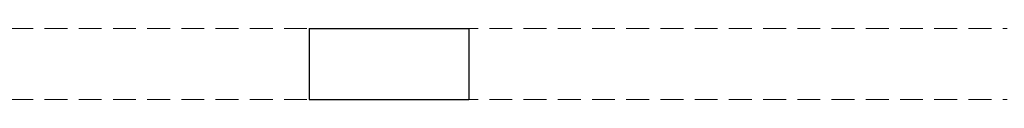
# Model space of a CAD drawing. Extents: x -438200 to -357500, y 15000 to 163871.
# Tile 41 of 148: x -426184 to -421868, y 72159 to 72469. Entities that reach past the tile are written whole.
import ezdxf

# ---------------------------------------------------------------- set-up
doc = ezdxf.new("R2010")
doc.units = 0
doc.header["$MEASUREMENT"] = 0
doc.linetypes.add('Krawędzie ukryte', pattern=[150, 100, -50])
doc.layers.add('#podkład', color=252, linetype='Continuous')
doc.layers.add('INWENT.ŚCIANY_Nr_Pióra__1', color=252, linetype='Continuous', lineweight=25)
doc.layers.add('Istniejące stropy_Nr_Pióra__5', color=252, linetype='Continuous', lineweight=13)

# ---------------------------------------------------------------- blocks, each defined once
blk = doc.blocks.new('piętro')
at = {"layer": 'INWENT.ŚCIANY_Nr_Pióra__1', "color": 252, "linetype": 'Continuous'}
for p, q in [((-424914.9, 54634.3), (-424914.9, 54324.3)), ((-424914.9, 54634.3), (-424214.9, 54634.3)), ((-424214.9, 54634.3), (-424214.9, 54324.3)), ((-424914.9, 54324.3), (-424214.9, 54324.3))]:
    blk.add_line(p, q, dxfattribs=at)
at = {"layer": 'Istniejące stropy_Nr_Pióra__5', "color": 252, "linetype": 'Krawędzie ukryte'}
for p, q in [((-427274.9, 54634.3), (-421854.9, 54634.3)), ((-427274.9, 54324.3), (-421854.9, 54324.3))]:
    blk.add_line(p, q, dxfattribs=at)

msp = doc.modelspace()

# ---------------------------------------------------------------- block references
at = {"layer": '#podkład', "color": 3, "lineweight": 50}
msp.add_blockref('piętro', (0, 17835.1), dxfattribs=at)

doc.saveas('drawing.dxf')
